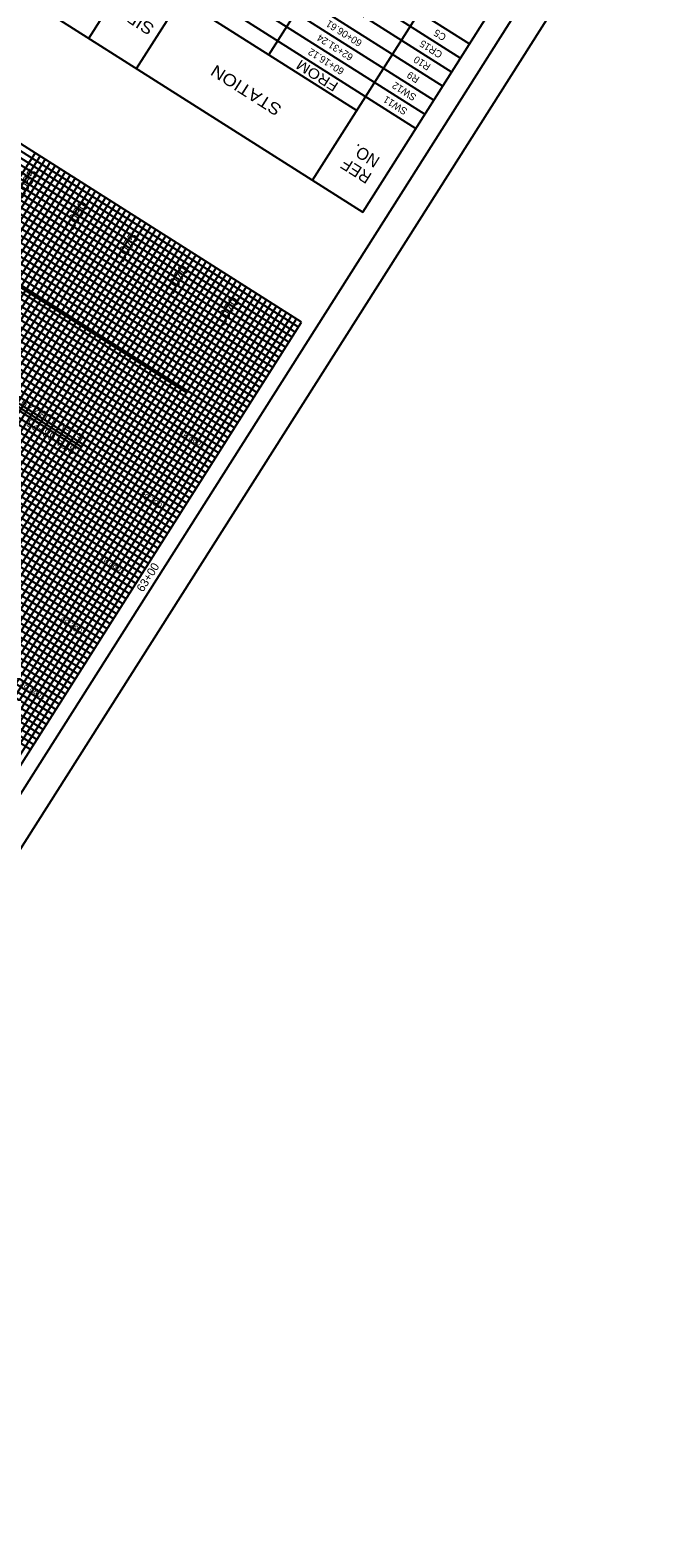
# Model space of a CAD drawing. Header units: feet. Extents: x 2248976 to 2249940, y 437917 to 439150.
# Tile 10 of 14: x 2249726 to 2249940, y 437917 to 438424. Entities that reach past the tile are written whole.
import ezdxf
from ezdxf.enums import TextEntityAlignment as Align

# ---------------------------------------------------------------- set-up
doc = ezdxf.new("R2010")
doc.units = ezdxf.units.FT
doc.header["$MEASUREMENT"] = 0
doc.layers.add('0_Mview', color=7, linetype='Continuous', plot=False)
for name, color, linetype in [('GE_P_CL_Text', 7, 'Continuous'), ('PF_P_Text', 7, 'Continuous'), ('PV_X_Text', 7, 'Continuous'), ('SH_Border', 7, 'Continuous'), ('SH_Data', 7, 'Continuous')]:
    doc.layers.add(name, color=color, linetype=linetype)
doc.layers.add('SH_Major_Grid_Line', color=254, linetype='Continuous', transparency=0.3)
doc.layers.add('SH_Minor_Grid_Line', color=252, linetype='Continuous', transparency=0.5)
doc.styles.add('Font 70-Sub Title', font='txt', dxfattribs={"height": 0.17})
doc.styles.add('Font 70-Title', font='txt', dxfattribs={"height": 0.2})
doc.styles.add('Slanted-Normal', font='font31.shx', dxfattribs={"height": 0.14})
doc.styles.add('Straight-Normal', font='font30.shx', dxfattribs={"height": 0.14})

msp = doc.modelspace()

# ---------------------------------------------------------------- linework, layer by layer
at = {"layer": '0_Mview'}
msp.add_line((2249660.374, 438376.92), (2249778.603, 438301.94), dxfattribs=at)
msp.add_lwpolyline([(2249701.836, 438309.945), (2249742.981, 438283.851)], dxfattribs=at)
at = {"layer": 'SH_Border'}
for p, q in [((2249940.256, 438491.487), (2249576.071, 437917.231)), ((2249926.455, 438488.398), (2249572.982, 437931.032))]:
    msp.add_line(p, q, dxfattribs=at)
at = {"layer": 'SH_Data', "color": 7, "linetype": 'Continuous'}
for p, q in [((2249612.705, 438584.495), (2249873.668, 438418.997)), ((2249609.706, 438579.766), (2249870.669, 438414.267)), ((2249606.707, 438575.037), (2249867.669, 438409.538)), ((2249603.708, 438570.308), (2249864.67, 438404.809)), ((2249600.709, 438565.579), (2249861.671, 438400.08)), ((2249594.71, 438556.12), (2249855.673, 438390.622)), ((2249597.709, 438560.85), (2249858.672, 438395.351)), ((2249576.887, 438528.016), (2249837.849, 438362.517)), ((2249809.068, 438520.688), (2249745.785, 438420.902)), ((2249761.845, 438410.718), (2249818.658, 438500.302)), ((2249806.226, 438415.349), (2249848.215, 438481.557)), ((2249820.959, 438373.228), (2249877.772, 438462.812)), ((2249837.849, 438362.517), (2249901.132, 438462.302)), ((2249776.669, 438434.093), (2249835.784, 438396.604)), ((2249817.28, 438325.583), (2249665.271, 438421.985)), ((2249581.613, 437953.978), (2249817.28, 438325.583))]:
    msp.add_line(p, q, dxfattribs=at)
at = {"layer": 'SH_Major_Grid_Line', "color": 254, "linetype": 'Continuous'}
for p, q in [((2249806.551, 438308.665), (2249654.542, 438405.067)), ((2249795.839, 438291.775), (2249643.831, 438388.177)), ((2249497.163, 438007.534), (2249732.83, 438379.14)), ((2249785.128, 438274.885), (2249633.119, 438371.287)), ((2249514.053, 437996.823), (2249749.72, 438368.428)), ((2249530.943, 437986.112), (2249766.61, 438357.717)), ((2249774.417, 438257.995), (2249622.408, 438354.397)), ((2249547.833, 437975.4), (2249783.482, 438346.977)), ((2249564.723, 437964.689), (2249800.39, 438336.294)), ((2249763.705, 438241.105), (2249611.697, 438337.507)), ((2249752.994, 438224.216), (2249600.985, 438320.617)), ((2249742.283, 438207.326), (2249590.274, 438303.728)), ((2249731.571, 438190.436), (2249579.563, 438286.838))]:
    msp.add_line(p, q, dxfattribs=at)
at = {"layer": 'SH_Minor_Grid_Line', "color": 252, "linetype": 'Continuous'}
for p, q in [((2249816.191, 438323.866), (2249664.182, 438420.268)), ((2249812.977, 438318.799), (2249660.969, 438415.201)), ((2249814.049, 438320.488), (2249662.04, 438416.89)), ((2249815.12, 438322.177), (2249663.111, 438418.579)), ((2249809.764, 438313.732), (2249657.755, 438410.134)), ((2249810.835, 438315.421), (2249658.826, 438411.823)), ((2249811.906, 438317.11), (2249659.898, 438413.512)), ((2249807.622, 438310.354), (2249655.613, 438406.756)), ((2249808.693, 438312.043), (2249656.684, 438408.445)), ((2249803.337, 438303.598), (2249651.328, 438400)), ((2249804.408, 438305.287), (2249652.4, 438401.689)), ((2249805.479, 438306.976), (2249653.471, 438403.378)), ((2249800.124, 438298.531), (2249648.115, 438394.933)), ((2249801.195, 438300.22), (2249649.186, 438396.622)), ((2249802.266, 438301.909), (2249650.257, 438398.311)), ((2249796.91, 438293.464), (2249644.902, 438389.866)), ((2249797.982, 438295.153), (2249645.973, 438391.555)), ((2249799.053, 438296.842), (2249647.044, 438393.244)), ((2249793.697, 438288.397), (2249641.688, 438384.799)), ((2249794.768, 438290.086), (2249642.759, 438386.488)), ((2249492.096, 438010.748), (2249727.764, 438382.353)), ((2249493.785, 438009.677), (2249729.453, 438381.282)), ((2249495.474, 438008.606), (2249731.142, 438380.211)), ((2249790.484, 438283.33), (2249638.475, 438379.732)), ((2249791.555, 438285.019), (2249639.546, 438381.421)), ((2249792.626, 438286.708), (2249640.617, 438383.11)), ((2249498.852, 438006.463), (2249734.519, 438378.068)), ((2249500.541, 438005.392), (2249736.208, 438376.997)), ((2249502.23, 438004.321), (2249737.897, 438375.926)), ((2249503.919, 438003.25), (2249739.586, 438374.855)), ((2249787.27, 438278.263), (2249635.261, 438374.665)), ((2249788.341, 438279.952), (2249636.333, 438376.354)), ((2249789.413, 438281.641), (2249637.404, 438378.043)), ((2249505.608, 438002.179), (2249741.275, 438373.784)), ((2249507.297, 438001.108), (2249742.964, 438372.713)), ((2249508.986, 438000.036), (2249744.653, 438371.642)), ((2249510.675, 437998.965), (2249746.342, 438370.57)), ((2249512.364, 437997.894), (2249748.031, 438369.499)), ((2249784.057, 438273.196), (2249632.048, 438369.598)), ((2249786.199, 438276.574), (2249634.19, 438372.976)), ((2249515.742, 437995.752), (2249751.409, 438367.357)), ((2249517.431, 437994.681), (2249753.098, 438366.286)), ((2249519.12, 437993.61), (2249754.787, 438365.215)), ((2249520.809, 437992.539), (2249756.476, 438364.144)), ((2249780.843, 438268.129), (2249628.835, 438364.531)), ((2249781.915, 438269.818), (2249629.906, 438366.22)), ((2249782.986, 438271.507), (2249630.977, 438367.909)), ((2249522.498, 437991.467), (2249758.165, 438363.073)), ((2249524.187, 437990.396), (2249759.854, 438362.001)), ((2249525.876, 437989.325), (2249761.543, 438360.93)), ((2249527.565, 437988.254), (2249763.232, 438359.859)), ((2249529.254, 437987.183), (2249764.921, 438358.788)), ((2249777.63, 438263.062), (2249625.621, 438359.464)), ((2249778.701, 438264.751), (2249626.692, 438361.153)), ((2249779.772, 438266.44), (2249627.764, 438362.842)), ((2249532.632, 437985.041), (2249768.299, 438356.646)), ((2249534.321, 437983.969), (2249769.988, 438355.575)), ((2249536.01, 437982.898), (2249771.677, 438354.503)), ((2249775.488, 438259.684), (2249623.479, 438356.086)), ((2249776.559, 438261.373), (2249624.55, 438357.775)), ((2249537.699, 437981.827), (2249773.366, 438353.432)), ((2249539.388, 437980.756), (2249775.055, 438352.361)), ((2249541.077, 437979.685), (2249776.726, 438351.262)), ((2249542.766, 437978.614), (2249778.415, 438350.191)), ((2249544.455, 437977.543), (2249780.104, 438349.12)), ((2249771.203, 438252.928), (2249619.194, 438349.33)), ((2249772.274, 438254.617), (2249620.266, 438351.019)), ((2249773.346, 438256.306), (2249621.337, 438352.708)), ((2249546.144, 437976.472), (2249781.793, 438348.049)), ((2249549.522, 437974.329), (2249785.171, 438345.906)), ((2249551.211, 437973.258), (2249786.86, 438344.835)), ((2249552.9, 437972.187), (2249788.549, 438343.764)), ((2249767.99, 438247.861), (2249615.981, 438344.263)), ((2249769.061, 438249.55), (2249617.052, 438345.952)), ((2249770.132, 438251.239), (2249618.123, 438347.641)), ((2249554.589, 437971.116), (2249790.238, 438342.693)), ((2249556.278, 437970.045), (2249791.927, 438341.622)), ((2249557.967, 437968.974), (2249793.616, 438340.551)), ((2249559.656, 437967.902), (2249795.305, 438339.479)), ((2249561.345, 437966.831), (2249796.994, 438338.408)), ((2249764.776, 438242.794), (2249612.768, 438339.196)), ((2249765.848, 438244.483), (2249613.839, 438340.885)), ((2249766.919, 438246.172), (2249614.91, 438342.574)), ((2249563.034, 437965.76), (2249798.683, 438337.337)), ((2249566.412, 437963.618), (2249802.079, 438335.223)), ((2249568.101, 437962.547), (2249803.768, 438334.152)), ((2249761.563, 438237.727), (2249609.554, 438334.129)), ((2249762.634, 438239.416), (2249610.625, 438335.818)), ((2249569.79, 437961.476), (2249805.457, 438333.081)), ((2249571.479, 437960.405), (2249807.146, 438332.01)), ((2249573.168, 437959.333), (2249808.835, 438330.939)), ((2249574.857, 437958.262), (2249810.524, 438329.867)), ((2249576.546, 437957.191), (2249812.213, 438328.796)), ((2249758.35, 438232.66), (2249606.341, 438329.062)), ((2249759.421, 438234.349), (2249607.412, 438330.751)), ((2249760.492, 438236.038), (2249608.483, 438332.44)), ((2249578.235, 437956.12), (2249813.902, 438327.725)), ((2249579.924, 437955.049), (2249815.591, 438326.654)), ((2249755.136, 438227.594), (2249603.127, 438323.995)), ((2249756.207, 438229.283), (2249604.199, 438325.684)), ((2249757.279, 438230.971), (2249605.27, 438327.373)), ((2249751.923, 438222.527), (2249599.914, 438318.929)), ((2249754.065, 438225.905), (2249602.056, 438322.306)), ((2249748.709, 438217.46), (2249596.701, 438313.862)), ((2249749.781, 438219.149), (2249597.772, 438315.551)), ((2249750.852, 438220.838), (2249598.843, 438317.24)), ((2249745.496, 438212.393), (2249593.487, 438308.795)), ((2249746.567, 438214.082), (2249594.558, 438310.484)), ((2249747.638, 438215.771), (2249595.63, 438312.173)), ((2249743.354, 438209.015), (2249591.345, 438305.417)), ((2249744.425, 438210.704), (2249592.416, 438307.106)), ((2249739.069, 438202.259), (2249587.061, 438298.661)), ((2249740.14, 438203.948), (2249588.132, 438300.35)), ((2249741.212, 438205.637), (2249589.203, 438302.039)), ((2249735.856, 438197.192), (2249583.847, 438293.594)), ((2249736.927, 438198.881), (2249584.918, 438295.283)), ((2249737.998, 438200.57), (2249585.989, 438296.972)), ((2249732.642, 438192.125), (2249580.634, 438288.527)), ((2249733.714, 438193.814), (2249581.705, 438290.216)), ((2249734.785, 438195.503), (2249582.776, 438291.905)), ((2249729.429, 438187.058), (2249577.42, 438283.46)), ((2249730.5, 438188.747), (2249578.491, 438285.149)), ((2249726.216, 438181.991), (2249574.207, 438278.393)), ((2249727.287, 438183.68), (2249575.278, 438280.082)), ((2249728.358, 438185.369), (2249576.349, 438281.771))]:
    msp.add_line(p, q, dxfattribs=at)

# ---------------------------------------------------------------- texts
at = {"layer": 'GE_P_CL_Text', "char_height": 2.4, "width": 57.4825, "attachment_point": 5, "rotation": 147.61767, "style": 'Slanted-Normal'}
for s, insert in [('60+06.61', (2249831.502, 438422.528)), ('62+31.24', (2249828.503, 438417.799)), ('CR15', (2249860.724, 438417.258)), ('C5', (2249863.723, 438421.988)), ('60+16.12', (2249825.504, 438413.07)), ('R10', (2249857.725, 438412.529)), ('R9', (2249854.726, 438407.8)), ('SW12', (2249851.727, 438403.071)), ('SW11', (2249848.727, 438398.342))]:
    msp.add_mtext(s, dxfattribs=dict(at, insert=insert))
at = {"layer": 'PF_P_Text', "color": 7, "linetype": 'Continuous', "lineweight": -3, "char_height": 2, "attachment_point": 8, "rotation": 147.61767, "style": 'Straight-Normal'}
for s, insert in [('1082.48', (2249781.242, 438287.415)), ('1082.34', (2249767.86, 438266.298)), ('1082.46', (2249754.417, 438245.22)), ('1082.36', (2249741.021, 438224.112)), ('1082.35', (2249727.685, 438202.965))]:
    msp.add_mtext(s, dxfattribs=dict(at, insert=insert))
at = {"layer": 'PV_X_Text', "insert": (2249740.532, 438280.864, 3.339), "char_height": 2.8, "width": 725.59682, "attachment_point": 1, "rotation": 147.61767, "style": 'Slanted-Normal'}
msp.add_mtext('STA 63+25\\PELEV 1082.49', dxfattribs=at)
at = {"layer": 'SH_Border', "color": 7, "linetype": 'Continuous', "insert": (2249764.458, 438240.628), "char_height": 2.8, "width": 19.18517, "attachment_point": 2, "rotation": 57.61767, "style": 'Slanted-Normal'}
msp.add_mtext('63+00', dxfattribs=at)
at = {"layer": 'SH_Data', "color": 7, "linetype": 'Continuous', "width": 1.15}
for s, height, style, p in [('SIDE', 4, 'Font 70-Title', (2249761.056, 438427.228)), ('STATION', 4, 'Font 70-Title', (2249798.643, 438403.391)), ('FROM', 3.4, 'Font 70-Sub Title', (2249822.505, 438408.341))]:
    msp.add_text(s, height=height, rotation=147.61767, dxfattribs=dict(at, style=style)).set_placement(p, align=Align.MIDDLE_CENTER)
at = {"layer": 'SH_Data', "color": 7, "linetype": 'Continuous', "insert": (2249837.208, 438378.933), "char_height": 4, "attachment_point": 5, "rotation": 147.61767, "line_spacing_factor": 0.9, "style": 'Font 70-Title'}
msp.add_mtext('REF\\PNO.', dxfattribs=at)
at = {"layer": 'SH_Data', "char_height": 3.5, "width": 20.80085, "attachment_point": 1, "rotation": 57.61767, "style": 'Slanted-Normal'}
for s, insert in [('\\pxt3;1085', (2249720.452, 438368.663)), ('1080', (2249737.342, 438357.952)), ('1075', (2249754.231, 438347.24)), ('1070', (2249771.121, 438336.529)), ('1070', (2249788.029, 438325.846))]:
    msp.add_mtext(s, dxfattribs=dict(at, insert=insert))

doc.saveas('drawing.dxf')
